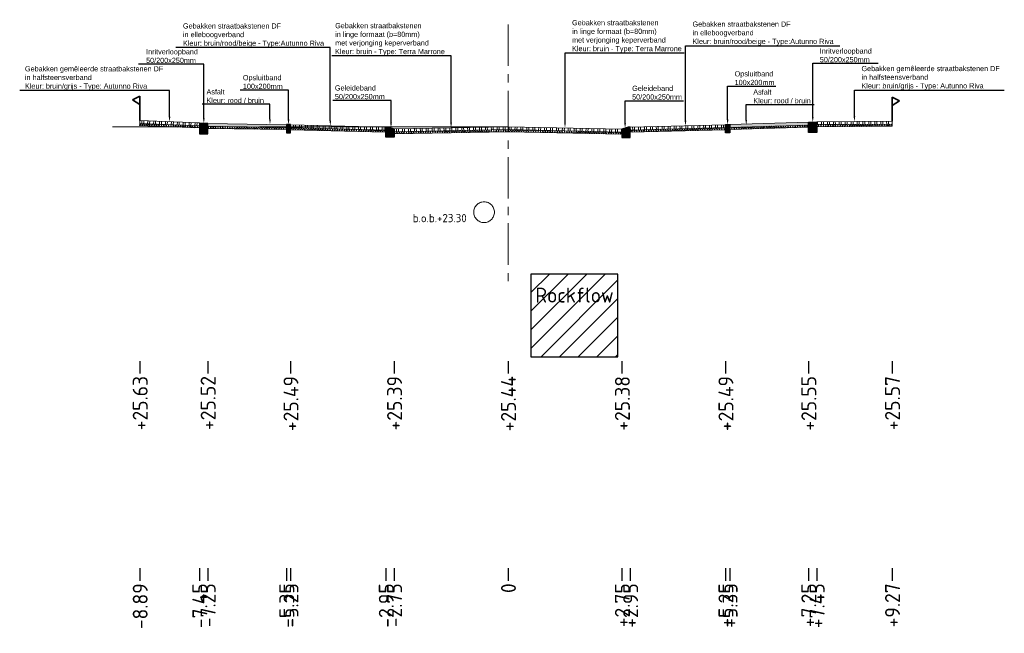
# Model space of a CAD drawing. Header units: metres. Extents: x 198530 to 198748, y 355169 to 355318.
# Tile 21 of 37: x 198608 to 198632, y 355303 to 355318. Entities that reach past the tile are written whole.
import ezdxf
from ezdxf import colors
from ezdxf.entities.mleader import LeaderData, LeaderLine
from ezdxf.math import Vec2, Vec3

# ---------------------------------------------------------------- set-up
doc = ezdxf.new("R2010")
doc.units = ezdxf.units.M
doc.linetypes.add('AM-AS', pattern=[16, 10, -2, 2, -2])
doc.linetypes.add('RI-GWA', pattern=[18.45, 6, -1.8, 1.75, -1.8, 1.75, -1.8, 1.75, -1.8])
doc.layers.get('Defpoints').update_dxf_attribs({"lineweight": 25})
for name, color, linetype, lineweight in [('B-WE-RI-GWA-BESTAANDE RIOLERING', 252, 'RI-GWA', 18), ('C3D-LABELS', 7, 'Continuous', 25), ('N-WE-AM-AS-G', 10, 'AM-AS', 18), ('N-WE-VH-VERHARDING_FUNDERING-G', 7, 'Continuous', 35), ('X-XX-AL-T25', 7, 'Continuous', 25)]:
    doc.layers.add(name, color=color, linetype=linetype, lineweight=lineweight)
doc.layers.add('N-WE-AL-DETAIL-G', color=7, linetype='Continuous')
doc.layers.add('N-WE-VH-ROCKFLOW-G', color=10, linetype='Continuous')
doc.styles.add('NLCS-ISO', font='NLCS-ISO.ttf')
doc.styles.add('NLCS-ISO-M200-T25', font='NLCS-ISO.ttf', dxfattribs={"height": 0.5})
doc.styles.add('NLCS-ISO-M50-T25', font='NLCS-ISO.ttf', dxfattribs={"height": 0.125})
pattern_1 = [(60, (-3613.88653, -302.51122), (-0.0433012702, 0.025), []), (120, (-3613.88653, -302.51122), (-0.0433012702, -0.025), [])]

# ---------------------------------------------------------------- blocks, each defined once
blk = doc.blocks.new('*U12')
at = {"lineweight": 9}
h = blk.add_hatch(dxfattribs=at)
h.set_pattern_fill('ANSI32', color=252, scale=0.015, angle=47)
h.paths.add_polyline_path([(0, 0), (-2.75, -0.069), (-2.749, -0.139), (0.001, -0.07)])
h = blk.add_hatch(dxfattribs=at)
h.set_pattern_fill('AVH-ASFALT', color=252, scale=0.05, pattern_type=2)
h.set_pattern_definition(pattern_1)
h.paths.add_polyline_path([(0.001, -0.07), (-2.749, -0.139), (-2.749, -0.189), (0.001, -0.12)])
for points in [[(0.001, -0.12), (-2.749, -0.189), (-2.75, -0.069), (0, 0)], [(0.001, -0.07), (-2.749, -0.139)]]:
    blk.add_lwpolyline(points, dxfattribs=at)
at = {"layer": 'Defpoints', "color": 6, "lineweight": 9}
for points in [[(0, 0), (-2.75, -0.069), (-2.749, -0.139), (0.001, -0.07)], [(0.001, -0.07), (-2.749, -0.139), (-2.749, -0.189), (0.001, -0.12)]]:
    blk.add_lwpolyline(points, close=True, dxfattribs=at)
blk = doc.blocks.new('*U14')
at = {"lineweight": 9}
h = blk.add_hatch(dxfattribs=at)
h.set_pattern_fill('ANSI32', color=252, scale=0.015, angle=47)
h.paths.add_polyline_path([(0, 0), (-2.75, -0.069), (-2.749, -0.139), (0.001, -0.07)])
h = blk.add_hatch(dxfattribs=at)
h.set_pattern_fill('AVH-ASFALT', color=252, scale=0.05, pattern_type=2)
h.set_pattern_definition(pattern_1)
h.paths.add_polyline_path([(0.001, -0.07), (-2.749, -0.139), (-2.749, -0.189), (0.001, -0.12)])
for points in [[(0.001, -0.12), (-2.749, -0.189), (-2.75, -0.069), (0, 0)], [(0.001, -0.07), (-2.749, -0.139)]]:
    blk.add_lwpolyline(points, dxfattribs=at)
at = {"layer": 'Defpoints', "color": 6, "lineweight": 9}
for points in [[(0, 0), (-2.75, -0.069), (-2.749, -0.139), (0.001, -0.07)], [(0.001, -0.07), (-2.749, -0.139), (-2.749, -0.189), (0.001, -0.12)]]:
    blk.add_lwpolyline(points, close=True, dxfattribs=at)
blk = doc.blocks.new('Geleideband_5-20x25')
at = {"layer": 'N-WE-AL-DETAIL-G'}
h = blk.add_hatch(color=252, dxfattribs=at)
h.dxf.hatch_style = 1
h.paths.add_polyline_path([(0.2, -0.25), (0, -0.25), (0, 0), (0.05, 0), (0.2, -0.05)])
blk.add_lwpolyline([(0.2, -0.25), (0, -0.25), (0, 0), (0.05, 0), (0.2, -0.05)], close=True)
blk = doc.blocks.new('*U13')
at = {"lineweight": 9}
h = blk.add_hatch(dxfattribs=at)
h.set_pattern_fill('ANSI32', color=252, scale=0.015, angle=47)
h.paths.add_polyline_path([(0, 0), (-2.3, -0.057), (-2.299, -0.127), (0.001, -0.07)])
h = blk.add_hatch(dxfattribs=at)
h.set_pattern_fill('AVH-ASFALT', color=252, scale=0.05, pattern_type=2)
h.set_pattern_definition(pattern_1)
h.paths.add_polyline_path([(0.001, -0.07), (-2.299, -0.127), (-2.299, -0.177), (0.001, -0.12)])
for points in [[(0.001, -0.12), (-2.299, -0.177), (-2.3, -0.057), (0, 0)], [(0.001, -0.07), (-2.299, -0.127)]]:
    blk.add_lwpolyline(points, dxfattribs=at)
at = {"layer": 'Defpoints', "color": 6, "lineweight": 9}
for points in [[(0, 0), (-2.3, -0.057), (-2.299, -0.127), (0.001, -0.07)], [(0.001, -0.07), (-2.299, -0.127), (-2.299, -0.177), (0.001, -0.12)]]:
    blk.add_lwpolyline(points, close=True, dxfattribs=at)
blk = doc.blocks.new('Opsluitband_100x200')
at = {"layer": 'N-WE-AL-DETAIL-G'}
h = blk.add_hatch(color=252, dxfattribs=at)
h.dxf.hatch_style = 1
h.paths.add_polyline_path([(0.1, 0), (0, 0), (0, -0.2), (0.1, -0.2)])
blk.add_lwpolyline([(0, -0.2), (0, 0), (0.1, 0), (0.1, -0.2)], close=True)
blk = doc.blocks.new('*U103')
at = {"lineweight": 9}
h = blk.add_hatch(color=252, dxfattribs=at)
h.dxf.hatch_style = 1
h.paths.add_polyline_path([(0, 0), (-1.9, -0.048), (-1.899, -0.117), (0.001, -0.07)])
h = blk.add_hatch(dxfattribs=at)
h.set_pattern_fill('AVH-ASFALT', color=252, scale=0.05, pattern_type=2)
h.set_pattern_definition(pattern_1)
h.paths.add_polyline_path([(0.001, -0.07), (-1.899, -0.117), (-1.899, -0.167), (0.001, -0.12)])
for points in [[(0.001, -0.12), (-1.899, -0.167), (-1.9, -0.048), (0, 0)], [(0.001, -0.07), (-1.899, -0.117)]]:
    blk.add_lwpolyline(points, dxfattribs=at)
at = {"layer": 'Defpoints', "color": 6, "lineweight": 9}
for points in [[(0, 0), (-1.9, -0.048), (-1.899, -0.117), (0.001, -0.07)], [(0.001, -0.07), (-1.899, -0.117), (-1.899, -0.167), (0.001, -0.12)]]:
    blk.add_lwpolyline(points, close=True, dxfattribs=at)
blk = doc.blocks.new('Inritverloopband_20x25')
at = {"layer": 'N-WE-AL-DETAIL-G'}
h = blk.add_hatch(color=252, dxfattribs=at)
h.dxf.hatch_style = 1
h.paths.add_polyline_path([(0.2, -0.25), (0, -0.25), (0, 0), (0.2, 0)])
blk.add_lwpolyline([(0.2, -0.25), (0, -0.25), (0, 0), (0.2, 0)], close=True)
blk.add_lwpolyline([(0.2, 0), (0.2, 0.01)])
blk = doc.blocks.new('*U91')
at = {"lineweight": 9}
h = blk.add_hatch(dxfattribs=at)
h.set_pattern_fill('ANSI32', color=252, scale=0.015, angle=47)
h.paths.add_polyline_path([(0, 0), (-1.819, -0.045), (-1.819, -0.115), (0.001, -0.07)])
h = blk.add_hatch(dxfattribs=at)
h.set_pattern_fill('AVH-ASFALT', color=252, scale=0.05, pattern_type=2)
h.set_pattern_definition(pattern_1)
h.paths.add_polyline_path([(0.001, -0.07), (-1.819, -0.115), (-1.819, -0.165), (0.001, -0.12)])
for points in [[(0.001, -0.12), (-1.819, -0.165), (-1.819, -0.045), (0, 0)], [(0.001, -0.07), (-1.819, -0.115)]]:
    blk.add_lwpolyline(points, dxfattribs=at)
at = {"layer": 'Defpoints', "color": 6, "lineweight": 9}
for points in [[(0, 0), (-1.819, -0.045), (-1.819, -0.115), (0.001, -0.07)], [(0.001, -0.07), (-1.819, -0.115), (-1.819, -0.165), (0.001, -0.12)]]:
    blk.add_lwpolyline(points, close=True, dxfattribs=at)
blk = doc.blocks.new('OBJ_Grens')
at = {"layer": 'N-WE-VH-VERHARDING_FUNDERING-G'}
for p, q in [((0, 0), (0, 0.586)), ((0, 0.586), (0.179, 0.496)), ((0.179, 0.496), (0, 0.386))]:
    blk.add_line(p, q, dxfattribs=at)
blk = doc.blocks.new('*U92')
at = {"lineweight": 9}
h = blk.add_hatch(dxfattribs=at)
h.set_pattern_fill('ANSI32', color=252, scale=0.015, angle=47)
h.paths.add_polyline_path([(0, 0), (-1.441, -0.036), (-1.44, -0.106), (0.001, -0.07)])
h = blk.add_hatch(dxfattribs=at)
h.set_pattern_fill('AVH-ASFALT', color=252, scale=0.05, pattern_type=2)
h.set_pattern_definition(pattern_1)
h.paths.add_polyline_path([(0.001, -0.07), (-1.44, -0.106), (-1.44, -0.156), (0.001, -0.12)])
for points in [[(0.001, -0.12), (-1.44, -0.156), (-1.441, -0.036), (0, 0)], [(0.001, -0.07), (-1.44, -0.106)]]:
    blk.add_lwpolyline(points, dxfattribs=at)
at = {"layer": 'Defpoints', "color": 6, "lineweight": 9}
for points in [[(0, 0), (-1.441, -0.036), (-1.44, -0.106), (0.001, -0.07)], [(0.001, -0.07), (-1.44, -0.106), (-1.44, -0.156), (0.001, -0.12)]]:
    blk.add_lwpolyline(points, close=True, dxfattribs=at)

msp = doc.modelspace()

# ---------------------------------------------------------------- hatches: boundary and pattern name
at = {"layer": 'N-WE-VH-ROCKFLOW-G'}
h = msp.add_hatch(dxfattribs=at)
h.set_pattern_fill('ANSI31', color=256, scale=0.1)
h.set_pattern_definition([(45, (76.649, 21.91), (-0.22450640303, 0.22450640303), [])])
h.paths.add_polyline_path([(198620.314, 355309.902), (198622.414, 355309.902), (198622.414, 355311.902), (198620.314, 355311.902)])
h.paths.add_polyline_path([(198620.292, 355310.979), (198622.416, 355310.979), (198622.416, 355311.843), (198620.292, 355311.843)], flags=9)

# ---------------------------------------------------------------- linework, layer by layer
at = {"layer": 'B-WE-RI-GWA-BESTAANDE RIOLERING'}
msp.add_lwpolyline([(198619.76, 355315.457), (198608.594, 355315.457)], dxfattribs=at)
msp.add_circle((198619.181, 355313.396), 0.25, dxfattribs=at)
at = {"layer": 'C3D-LABELS', "color": 7, "linetype": 'Continuous', "lineweight": 25}
for p, q in [((198610.87, 355309.802), (198610.87, 355309.502)), ((198612.51, 355309.802), (198612.51, 355309.502)), ((198614.51, 355309.802), (198614.51, 355309.502)), ((198617.01, 355309.802), (198617.01, 355309.502)), ((198619.76, 355309.802), (198619.76, 355309.502)), ((198622.51, 355309.802), (198622.51, 355309.502)), ((198625.01, 355309.802), (198625.01, 355309.502)), ((198627.011, 355309.802), (198627.011, 355309.502)), ((198629.031, 355309.802), (198629.031, 355309.502)), ((198610.87, 355304.797), (198610.87, 355304.497)), ((198612.31, 355304.797), (198612.31, 355304.497)), ((198612.51, 355304.797), (198612.51, 355304.497)), ((198614.41, 355304.797), (198614.41, 355304.497)), ((198614.51, 355304.797), (198614.51, 355304.497)), ((198616.81, 355304.797), (198616.81, 355304.497)), ((198617.01, 355304.797), (198617.01, 355304.497)), ((198619.76, 355304.797), (198619.76, 355304.497)), ((198622.51, 355304.797), (198622.51, 355304.497)), ((198622.71, 355304.797), (198622.71, 355304.497)), ((198625.01, 355304.797), (198625.01, 355304.497)), ((198625.11, 355304.797), (198625.11, 355304.497)), ((198627.011, 355304.797), (198627.011, 355304.497)), ((198627.211, 355304.797), (198627.211, 355304.497)), ((198629.031, 355304.797), (198629.031, 355304.497))]:
    msp.add_line(p, q, dxfattribs=at)
at = {"layer": 'N-WE-AM-AS-G', "ltscale": 0.1}
msp.add_lwpolyline([(198619.76, 355317.927), (198619.76, 355311.684)], dxfattribs=at)
at = {"layer": 'N-WE-VH-ROCKFLOW-G'}
msp.add_lwpolyline([(198620.314, 355309.902), (198622.414, 355309.902), (198622.414, 355311.902), (198620.314, 355311.902)], close=True, dxfattribs=at)

# ---------------------------------------------------------------- block references
at = {"layer": 'N-WE-AL-DETAIL-G', "xscale": -1}
for name, p in [('OBJ_Grens', (198610.87, 355315.61)), ('Inritverloopband_20x25', (198612.51, 355315.54)), ('Geleideband_5-20x25', (198622.71, 355315.45))]:
    msp.add_blockref(name, p, dxfattribs=at)
at = {"layer": 'N-WE-AL-DETAIL-G'}
for name, p in [('OBJ_Grens', (198629.031, 355315.59)), ('Geleideband_5-20x25', (198616.81, 355315.46)), ('Inritverloopband_20x25', (198627.011, 355315.57))]:
    msp.add_blockref(name, p, dxfattribs=at)
at = {"layer": 'N-WE-AL-DETAIL-G', "xscale": -1}
for name, p, rotation in [('*U92', (198610.87, 355315.61), 359.0595308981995), ('*U103', (198612.509, 355315.54), 0.5276763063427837), ('Opsluitband_100x200', (198614.51, 355315.51), 359.9997513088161), ('*U14', (198619.76, 355315.46), 0.175112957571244), ('*U13', (198622.71, 355315.45), 2.849013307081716)]:
    msp.add_blockref(name, p, dxfattribs=dict(at, rotation=rotation))
at = {"layer": 'N-WE-AL-DETAIL-G'}
for name, p, rotation in [('*U13', (198616.81, 355315.45), 357.1509866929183), ('*U12', (198619.76, 355315.46), 359.6095308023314), ('Opsluitband_100x200', (198625.01, 355315.51), 0.0002486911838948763), ('*U103', (198627.01, 355315.57), 0.3754340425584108), ('*U91', (198629.031, 355315.59), 358.9036612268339)]:
    msp.add_blockref(name, p, dxfattribs=dict(at, rotation=rotation))

# ---------------------------------------------------------------- texts
at = {"layer": 'B-WE-RI-GWA-BESTAANDE RIOLERING', "insert": (198617.459, 355313.353), "char_height": 0.2, "attachment_point": 1, "style": 'NLCS-ISO-M200-T25'}
msp.add_mtext_dynamic_manual_height_columns('b.o.b.+23.30', width=1.70356, gutter_width=2.5, heights=[0.543], dxfattribs=at)
at = {"layer": 'C3D-LABELS', "color": 7, "linetype": 'Continuous', "lineweight": 25, "char_height": 0.36, "attachment_point": 6, "rotation": 90, "style": 'NLCS-ISO'}
for s, insert in [('+25.63', (198610.88, 355309.441)), ('+25.52', (198612.52, 355309.441)), ('+25.49', (198614.52, 355309.441)), ('+25.39', (198617.02, 355309.441)), ('+25.44', (198619.77, 355309.441)), ('+25.38', (198622.52, 355309.441)), ('+25.49', (198625.02, 355309.441)), ('+25.55', (198627.021, 355309.441)), ('+25.57', (198629.041, 355309.441)), ('-8.89', (198610.88, 355304.435)), ('-7.45', (198612.32, 355304.435)), ('-7.25', (198612.52, 355304.435)), ('-5.35', (198614.42, 355304.435)), ('-5.25', (198614.52, 355304.435)), ('-2.95', (198616.82, 355304.435)), ('-2.75', (198617.02, 355304.435)), ('0', (198619.77, 355304.435)), ('+2.75', (198622.52, 355304.435)), ('+2.95', (198622.72, 355304.435)), ('+5.25', (198625.02, 355304.435)), ('+5.35', (198625.12, 355304.435)), ('+7.25', (198627.021, 355304.435)), ('+7.45', (198627.221, 355304.435)), ('+9.27', (198629.041, 355304.435))]:
    msp.add_mtext(s, dxfattribs=dict(at, insert=insert))
at = {"layer": 'N-WE-VH-ROCKFLOW-G', "insert": (198620.418, 355311.573), "char_height": 0.36, "attachment_point": 1, "style": 'NLCS-ISO'}
msp.add_mtext('Rockflow', dxfattribs=at)

# ---------------------------------------------------------------- leaders
at = {"layer": 'X-XX-AL-T25'}
ml = msp.add_multileader_mtext('Standard', dxfattribs=at)
ml.set_content('{\\fArial|b0|i0|c0|p34;Gebakken straatbakstenen \\Pin linge formaat (b=80mm) \\Pmet verjonging keperverband\\PKleur: bruin - Type: Terra Marrone}', color=256, style='NLCS-ISO-M50-T25')
ml.set_leader_properties(color=256, linetype='ByLayer', lineweight=-1)
ml.build(insert=Vec2(0, 0))
ml.multileader.update_dxf_attribs({"text_left_attachment_type": 5, "text_right_attachment_type": 5, "dogleg_length": 0.125, "arrow_head_size": 0.125})
ctx = ml.context
ctx.base_point, ctx.char_height, ctx.arrow_head_size, ctx.landing_gap_size, ctx.plane_origin = Vec3(198621.26, 355317.243), 0.125, 0.125, 0.045, Vec3(198621.654, 355315.783)
ctx.left_attachment, ctx.right_attachment = 5, 5
notes = []
notes.append((ctx, [(0, (1, 1, 0), (198621.135, 355317.243), (1, 0), 0.125, [(0, [(198621.135, 355315.435)], 0, [])])]))
ctx.mtext.insert, ctx.mtext.flow_direction = Vec3(198621.305, 355318.034), 5
ml = msp.add_multileader_mtext('Standard', dxfattribs=at)
ml.set_content('{\\fArial|b0|i0|c0|p34;Gebakken straatbakstenen DF \\Pin elleboogverband\\PKleur: bruin/rood/beige - Type:Autunno Riva}', color=256, style='NLCS-ISO-M50-T25')
ml.set_leader_properties(color=256, linetype='ByLayer', lineweight=-1)
ml.build(insert=Vec2(0, 0))
ml.multileader.update_dxf_attribs({"text_left_attachment_type": 5, "text_right_attachment_type": 5, "dogleg_length": 0.125, "arrow_head_size": 0.125})
ctx = ml.context
ctx.base_point, ctx.char_height, ctx.arrow_head_size, ctx.landing_gap_size, ctx.plane_origin = Vec3(198611.867, 355317.373), 0.125, 0.125, 0.045, Vec3(198614.95, 355315.827)
ctx.left_attachment, ctx.right_attachment = 5, 5
notes.append((ctx, [(0, (1, 1, 0), (198615.469, 355317.373), (-1, 0), 0.125, [(0, [(198615.469, 355315.479)], 0, [])])]))
ctx.mtext.insert, ctx.mtext.flow_direction = Vec3(198611.912, 355317.956), 5
ml = msp.add_multileader_mtext('Standard', dxfattribs=at)
ml.set_content('{\\fArial|b0|i0|c0|p34;Gebakken straatbakstenen \\Pin linge formaat (b=80mm) \\Pmet verjonging keperverband\\PKleur: bruin - Type: Terra Marrone}', color=256, style='NLCS-ISO-M50-T25')
ml.set_leader_properties(color=256, linetype='ByLayer', lineweight=-1)
ml.build(insert=Vec2(0, 0))
ml.multileader.update_dxf_attribs({"text_left_attachment_type": 5, "text_right_attachment_type": 5, "dogleg_length": 0.125, "arrow_head_size": 0.125})
ctx = ml.context
ctx.base_point, ctx.char_height, ctx.arrow_head_size, ctx.landing_gap_size, ctx.plane_origin = Vec3(198615.541, 355317.172), 0.125, 0.125, 0.045, Vec3(198618.904, 355315.78)
ctx.left_attachment, ctx.right_attachment = 5, 5
notes.append((ctx, [(1, (1, 1, 0), (198618.385, 355317.172), (-1, 0), 0.125, [(0, [(198618.385, 355315.432)], 0, [])])]))
ctx.mtext.insert, ctx.mtext.flow_direction = Vec3(198615.586, 355317.963), 5
ml = msp.add_multileader_mtext('Standard', dxfattribs=at)
ml.set_content('{\\fArial|b0|i0|c0|p34;Gebakken straatbakstenen DF \\Pin elleboogverband\\PKleur: bruin/rood/beige - Type:Autunno Riva}', color=256, style='NLCS-ISO-M50-T25')
ml.set_leader_properties(color=256, linetype='ByLayer', lineweight=-1)
ml.build(insert=Vec2(0, 0))
ml.multileader.update_dxf_attribs({"text_left_attachment_type": 5, "text_right_attachment_type": 5, "dogleg_length": 0.125, "arrow_head_size": 0.125})
ctx = ml.context
ctx.base_point, ctx.char_height, ctx.arrow_head_size, ctx.landing_gap_size, ctx.plane_origin = Vec3(198624.168, 355317.417), 0.125, 0.125, 0.045, Vec3(198624.562, 355315.827)
ctx.left_attachment, ctx.right_attachment = 5, 5
notes.append((ctx, [(0, (1, 1, 0), (198624.043, 355317.417), (1, 0), 0.125, [(0, [(198624.043, 355315.479)], 0, [])])]))
ctx.mtext.insert, ctx.mtext.flow_direction = Vec3(198624.213, 355318), 5
ml = msp.add_multileader_mtext('Standard', dxfattribs=at)
ml.set_content('{\\fArial|b0|i0|c0|p34;Inritverloopband \\P50/200x250mm}', color=256, style='NLCS-ISO-M50-T25')
ml.set_leader_properties(color=256, linetype='ByLayer', lineweight=-1)
ml.build(insert=Vec2(0, 0))
ml.multileader.update_dxf_attribs({"text_left_attachment_type": 5, "text_right_attachment_type": 5, "dogleg_length": 0.125, "arrow_head_size": 0.125})
ctx = ml.context
ctx.base_point, ctx.char_height, ctx.arrow_head_size, ctx.landing_gap_size, ctx.plane_origin = Vec3(198610.977, 355316.973), 0.125, 0.125, 0.045, Vec3(198612.935, 355315.888)
ctx.left_attachment, ctx.right_attachment = 5, 5
notes.append((ctx, [(1, (1, 1, 0), (198612.416, 355316.973), (-1, 0), 0.125, [(0, [(198612.416, 355315.54)], 0, [])])]))
ctx.mtext.insert, ctx.mtext.flow_direction = Vec3(198611.022, 355317.333), 5
ml = msp.add_multileader_mtext('Standard', dxfattribs=at)
ml.set_content('{\\fArial|b0|i0|c0|p34;Inritverloopband \\P50/200x250mm}', color=256, style='NLCS-ISO-M50-T25')
ml.set_leader_properties(color=256, linetype='ByLayer', lineweight=-1)
ml.build(insert=Vec2(0, 0))
ml.multileader.update_dxf_attribs({"text_left_attachment_type": 5, "text_right_attachment_type": 5, "dogleg_length": 0.125, "arrow_head_size": 0.125})
ctx = ml.context
ctx.base_point, ctx.char_height, ctx.arrow_head_size, ctx.landing_gap_size, ctx.plane_origin = Vec3(198627.241, 355316.991), 0.125, 0.125, 0.045, Vec3(198627.635, 355315.916)
ctx.left_attachment, ctx.right_attachment = 5, 5
notes.append((ctx, [(0, (1, 1, 0), (198627.116, 355316.991), (1, 0), 0.125, [(0, [(198627.116, 355315.568)], 0, [])])]))
ctx.mtext.insert, ctx.mtext.flow_direction = Vec3(198627.286, 355317.351), 5
ml = msp.add_multileader_mtext('Standard', dxfattribs=at)
ml.set_content('{\\fArial|b0|i0|c0|p34;Gebakken gemêleerde straatbakstenen DF \\Pin halfsteensverband\\PKleur: bruin/grijs - Type: Autunno Riva}', color=256, style='NLCS-ISO-M50-T25')
ml.set_leader_properties(color=256, linetype='ByLayer', lineweight=-1)
ml.build(insert=Vec2(0, 0))
ml.multileader.update_dxf_attribs({"text_left_attachment_type": 5, "text_right_attachment_type": 5, "dogleg_length": 0.125, "arrow_head_size": 0.125})
ctx = ml.context
ctx.base_point, ctx.char_height, ctx.arrow_head_size, ctx.landing_gap_size, ctx.plane_origin = Vec3(198608.053, 355316.336), 0.125, 0.125, 0.045, Vec3(198610.033, 355315.87)
ctx.left_attachment, ctx.right_attachment = 5, 5
notes.append((ctx, [(1, (1, 1, 0), (198611.589, 355316.336), (-1, 0), 0.125, [(0, [(198611.589, 355315.58)], 0, [])])]))
ctx.mtext.insert, ctx.mtext.flow_direction = Vec3(198608.098, 355316.921), 5
ml = msp.add_multileader_mtext('Standard', dxfattribs=at)
ml.set_content('{\\fArial|b0|i0|c0|p34;Gebakken gemêleerde straatbakstenen DF \\Pin halfsteensverband\\PKleur: bruin/grijs - Type: Autunno Riva}', color=256, style='NLCS-ISO-M50-T25')
ml.set_leader_properties(color=256, linetype='ByLayer', lineweight=-1)
ml.build(insert=Vec2(0, 0))
ml.multileader.update_dxf_attribs({"text_left_attachment_type": 5, "text_right_attachment_type": 5, "dogleg_length": 0.125, "arrow_head_size": 0.125})
ctx = ml.context
ctx.base_point, ctx.char_height, ctx.arrow_head_size, ctx.landing_gap_size, ctx.plane_origin = Vec3(198628.246, 355316.342), 0.125, 0.125, 0.045, Vec3(198626.564, 355315.876)
ctx.left_attachment, ctx.right_attachment = 5, 5
notes.append((ctx, [(0, (1, 1, 0), (198628.121, 355316.342), (1, 0), 0.125, [(0, [(198628.121, 355315.586)], 0, [])])]))
ctx.mtext.insert, ctx.mtext.flow_direction = Vec3(198628.291, 355316.927), 5
ml = msp.add_multileader_mtext('Standard', dxfattribs=at)
ml.set_content('{\\fArial|b0|i0|c0|p34;Opsluitband\\P100x200mm}', color=256, style='NLCS-ISO-M50-T25')
ml.set_leader_properties(color=256, linetype='ByLayer', lineweight=-1)
ml.build(insert=Vec2(0, 0))
ml.multileader.update_dxf_attribs({"text_left_attachment_type": 5, "text_right_attachment_type": 5, "dogleg_length": 0.125, "arrow_head_size": 0.125})
ctx = ml.context
ctx.base_point, ctx.char_height, ctx.arrow_head_size, ctx.landing_gap_size, ctx.plane_origin = Vec3(198613.314, 355316.346), 0.125, 0.125, 0.045, Vec3(198614.979, 355315.858)
ctx.left_attachment, ctx.right_attachment = 5, 5
notes.append((ctx, [(1, (1, 1, 0), (198614.46, 355316.346), (-1, 0), 0.125, [(0, [(198614.46, 355315.51)], 0, [])])]))
ctx.mtext.insert, ctx.mtext.flow_direction = Vec3(198613.359, 355316.707), 5
ml = msp.add_multileader_mtext('Standard', dxfattribs=at)
ml.set_content('{\\fArial|b0|i0|c0|p34;Opsluitband\\P100x200mm}', color=256, style='NLCS-ISO-M50-T25')
ml.set_leader_properties(color=256, linetype='ByLayer', lineweight=-1)
ml.build(insert=Vec2(0, 0))
ml.multileader.update_dxf_attribs({"text_left_attachment_type": 5, "text_right_attachment_type": 5, "dogleg_length": 0.125, "arrow_head_size": 0.125})
ctx = ml.context
ctx.base_point, ctx.char_height, ctx.arrow_head_size, ctx.landing_gap_size, ctx.plane_origin = Vec3(198625.185, 355316.439), 0.125, 0.125, 0.045, Vec3(198625.58, 355315.858)
ctx.left_attachment, ctx.right_attachment = 5, 5
notes.append((ctx, [(0, (1, 1, 0), (198625.06, 355316.439), (1, 0), 0.125, [(0, [(198625.06, 355315.51)], 0, [])])]))
ctx.mtext.insert, ctx.mtext.flow_direction = Vec3(198625.23, 355316.8), 5
ml = msp.add_multileader_mtext('Standard', dxfattribs=at)
ml.set_content('{\\fArial|b0|i0|c0|p34;Asfalt\\PKleur: rood / bruin}', color=256, style='NLCS-ISO-M50-T25')
ml.set_leader_properties(color=256, linetype='ByLayer', lineweight=-1)
ml.build(insert=Vec2(0, 0))
ml.multileader.update_dxf_attribs({"text_left_attachment_type": 5, "text_right_attachment_type": 5, "dogleg_length": 0.125, "arrow_head_size": 0.125})
ctx = ml.context
ctx.base_point, ctx.char_height, ctx.arrow_head_size, ctx.landing_gap_size, ctx.plane_origin = Vec3(198612.435, 355316.003), 0.125, 0.125, 0.045, Vec3(198614.533, 355315.881)
ctx.left_attachment, ctx.right_attachment = 5, 5
notes.append((ctx, [(1, (1, 1, 0), (198614.013, 355316.003), (-1, 0), 0.125, [(0, [(198614.013, 355315.515)], 0, [])])]))
ctx.mtext.insert, ctx.mtext.flow_direction = Vec3(198612.48, 355316.366), 5
ml = msp.add_multileader_mtext('Standard', dxfattribs=at)
ml.set_content('{\\fArial|b0|i0|c0|p34;Geleideband\\P50/200x250mm}', color=256, style='NLCS-ISO-M50-T25')
ml.set_leader_properties(color=256, linetype='ByLayer', lineweight=-1)
ml.build(insert=Vec2(0, 0))
ml.multileader.update_dxf_attribs({"text_left_attachment_type": 5, "text_right_attachment_type": 5, "dogleg_length": 0.125, "arrow_head_size": 0.125})
ctx = ml.context
ctx.base_point, ctx.char_height, ctx.arrow_head_size, ctx.landing_gap_size, ctx.plane_origin = Vec3(198615.535, 355316.097), 0.125, 0.125, 0.045, Vec3(198617.454, 355315.783)
ctx.left_attachment, ctx.right_attachment = 5, 5
notes.append((ctx, [(1, (1, 1, 0), (198616.935, 355316.097), (-1, 0), 0.125, [(0, [(198616.935, 355315.435)], 0, [])])]))
ctx.mtext.insert, ctx.mtext.flow_direction = Vec3(198615.58, 355316.459), 5
ml = msp.add_multileader_mtext('Standard', dxfattribs=at)
ml.set_content('{\\fArial|b0|i0|c0|p34;Geleideband\\P50/200x250mm}', color=256, style='NLCS-ISO-M50-T25')
ml.set_leader_properties(color=256, linetype='ByLayer', lineweight=-1)
ml.build(insert=Vec2(0, 0))
ml.multileader.update_dxf_attribs({"text_left_attachment_type": 5, "text_right_attachment_type": 5, "dogleg_length": 0.125, "arrow_head_size": 0.125})
ctx = ml.context
ctx.base_point, ctx.char_height, ctx.arrow_head_size, ctx.landing_gap_size, ctx.plane_origin = Vec3(198622.71, 355316.086), 0.125, 0.125, 0.045, Vec3(198623.104, 355315.773)
ctx.left_attachment, ctx.right_attachment = 5, 5
notes.append((ctx, [(0, (1, 1, 0), (198622.585, 355316.086), (1, 0), 0.125, [(0, [(198622.585, 355315.425)], 0, [])])]))
ctx.mtext.insert, ctx.mtext.flow_direction = Vec3(198622.755, 355316.449), 5
ml = msp.add_multileader_mtext('Standard', dxfattribs=at)
ml.set_content('{\\fArial|b0|i0|c0|p34;Asfalt\\PKleur: rood / bruin}', color=256, style='NLCS-ISO-M50-T25')
ml.set_leader_properties(color=256, linetype='ByLayer', lineweight=-1)
ml.build(insert=Vec2(0, 0))
ml.multileader.update_dxf_attribs({"text_left_attachment_type": 5, "text_right_attachment_type": 5, "dogleg_length": 0.125, "arrow_head_size": 0.125})
ctx = ml.context
ctx.base_point, ctx.char_height, ctx.arrow_head_size, ctx.landing_gap_size, ctx.plane_origin = Vec3(198625.635, 355315.997), 0.125, 0.125, 0.045, Vec3(198626.03, 355315.891)
ctx.left_attachment, ctx.right_attachment = 5, 5
notes.append((ctx, [(0, (1, 1, 0), (198625.51, 355315.997), (1, 0), 0.125, [(0, [(198625.51, 355315.5)], 0, [])])]))
ctx.mtext.insert, ctx.mtext.flow_direction = Vec3(198625.68, 355316.359), 5
for ctx, leaders in notes:
    for number, flags, end, landing, length, lines in leaders:
        leader = LeaderData()
        leader.index, (leader.has_last_leader_line, leader.has_dogleg_vector, leader.attachment_direction) = number, flags
        leader.last_leader_point, leader.dogleg_vector, leader.dogleg_length = Vec3(end), Vec3(landing), length
        for number, points, colour, breaks in lines:
            line = LeaderLine()
            line.index, line.vertices, line.color, line.breaks = number, Vec3.list(points), colors.encode_raw_color(colour), breaks
            leader.lines.append(line)
        ctx.leaders.append(leader)

doc.saveas('drawing.dxf')
